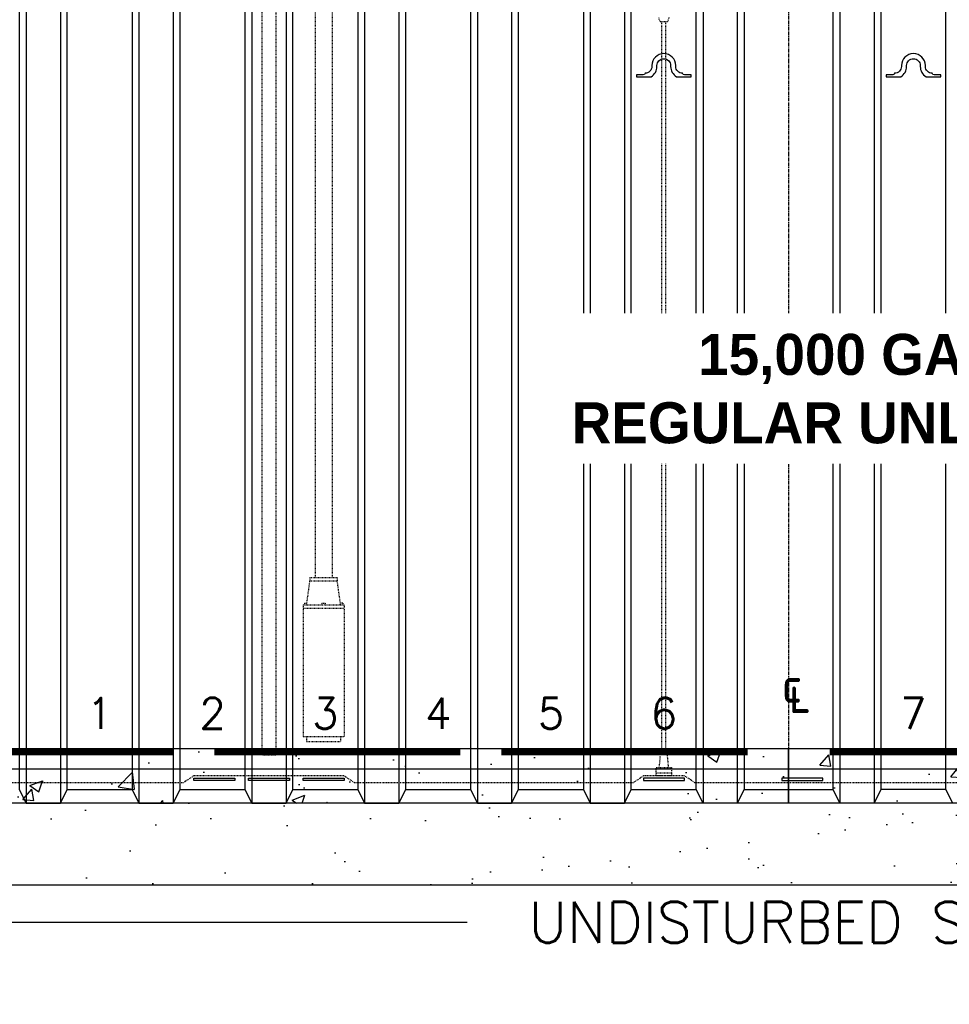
# Model space of a CAD drawing. Extents: x -169 to 6736, y -208 to 3022.
# Tile 101 of 256: x 1534 to 1670, y 198 to 342. Entities that reach past the tile are written whole.
import ezdxf
from ezdxf.enums import TextEntityAlignment as Align

# ---------------------------------------------------------------- set-up
doc = ezdxf.new("R2010")
doc.units = 0
doc.header["$MEASUREMENT"] = 0
doc.header["$PDSIZE"] = 1
for name, pattern in [('CENTER1', [0.6625, 0.5, -0.075, 0.0125, -0.075]), ('HIDDEN3', [0.1875, 0.125, -0.0625]), ('HIDDEN5', [0.05, 0.025, -0.025])]:
    doc.linetypes.add(name, pattern=pattern)
doc.layers.get('DEFPOINTS').update_dxf_attribs({"linetype": 'CONTINUOUS'})
for name, color, linetype in [('CENTERLINE', 3, 'CENTER1'), ('CONCRETE-HATCH', 2, 'CONTINUOUS'), ('DIM', 3, 'CONTINUOUS'), ('GALV-2-PIPE', 3, 'CONTINUOUS'), ('PEAGRAVEL-HATCH', 3, 'CONTINUOUS'), ('PROBE', 2, 'CONTINUOUS'), ('SUB-PUMP', 4, 'CONTINUOUS'), ('TANK-ANCHOR', 4, 'CONTINUOUS'), ('TANK-DESCRIPTION', 3, 'CONTINUOUS'), ('TANK-HOLE', 5, 'CONTINUOUS'), ('TANK-UST', 5, 'CONTINUOUS'), ('TANK-UST-RIB', 7, 'CONTINUOUS'), ('TANK-UST-RIB-NO.', 7, 'CONTINUOUS'), ('TEXT', 3, 'CONTINUOUS')]:
    doc.layers.add(name, color=color, linetype=linetype)
doc.styles.add('BOLD', font='bold', dxfattribs={"height": 7.2})
doc.styles.add('SIMPLEX', font='simplex')
doc.dimstyles.new('DIM64', dxfattribs={"dimscale": 64, "dimtxt": 0.09375, "dimasz": 0.09375, "dimexe": 0.0625, "dimexo": 0.0625, "dimgap": 0.046875, "dimtad": 1, "dimdec": 4, "dimzin": 3, "dimdsep": 46, "dimlunit": 4, "dimtxsty": 'SIMPLEX', "dimcen": 0, "dimclrd": 256, "dimclre": 256, "dimclrt": 256, "dimadec": 0, "dimazin": 0, "dimtfac": 1, "dimtdec": 4, "dimtmove": 0, "dimatfit": 3, "dimfxl": 1, "dimfrac": 2, "dimtolj": 1, "dimtzin": 0, "dimarcsym": 0})

# ---------------------------------------------------------------- blocks, each defined once
blk = doc.blocks.new('*D15')
at = {"layer": 'DEFPOINTS', "color": 0, "transparency": 16777216}
for p in [(1471.4, 290.52), (1821.9, 290.52), (1471.4, 155.02)]:
    blk.add_point(p, dxfattribs=at)
at = {"layer": 'DIM', "lineweight": -2, "transparency": 16777216}
for p, q in [((1471.4, 286.52), (1471.4, 151.02)), ((1821.9, 286.52), (1821.9, 151.02)), ((1815.9, 155.02), (1477.4, 155.02))]:
    blk.add_line(p, q, dxfattribs=at)
at = {"layer": 'DIM', "transparency": 16777216}
for points in [[(1477.4, 156.02), (1477.4, 154.02), (1471.4, 155.02)], [(1815.9, 156.02), (1815.9, 154.02), (1821.9, 155.02)]]:
    blk.add_solid(points, dxfattribs=at)
at = {"layer": 'DIM', "transparency": 16777216, "insert": (1646.65, 162.59), "char_height": 6, "attachment_point": 5, "style": 'SIMPLEX'}
blk.add_mtext('\\A1;29\'-2 1/2" (F.V. TANK LENGTH)', dxfattribs=at)
blk = doc.blocks.new('*D17')
at = {"layer": 'DEFPOINTS', "color": 0, "transparency": 16777216}
for p in [(1422.43, 414.29), (2052.15, 410.01), (1422.43, 136.52)]:
    blk.add_point(p, dxfattribs=at)
at = {"layer": 'DIM', "lineweight": -2, "transparency": 16777216}
for p, q in [((1422.43, 410.29), (1422.43, 132.52)), ((2052.15, 406.01), (2052.15, 132.52)), ((2046.15, 136.52), (1428.43, 136.52))]:
    blk.add_line(p, q, dxfattribs=at)
at = {"layer": 'DIM', "transparency": 16777216}
for points in [[(1428.43, 137.52), (1428.43, 135.52), (1422.43, 136.52)], [(2046.15, 137.52), (2046.15, 135.52), (2052.15, 136.52)]]:
    blk.add_solid(points, dxfattribs=at)
at = {"layer": 'DIM', "transparency": 16777216, "insert": (1737.29, 144.09), "char_height": 6, "attachment_point": 5, "style": 'SIMPLEX'}
blk.add_mtext('\\A1;52\'-5 3/4" (F.V. TANK SLAB)', dxfattribs=at)

msp = doc.modelspace()

# ---------------------------------------------------------------- hatches: boundary and pattern name
at = {"layer": 'CONCRETE-HATCH', "linetype": 'Continuous'}
h = msp.add_hatch(dxfattribs=at)
h.set_pattern_fill('AR-CONC', color=256, scale=2.67, style=0)
h.set_pattern_definition([(50, (1216.384, -1008.733), (19.15085, -1.67548), [2.0025, -22.0275]), (355, (1216.384, -1008.733), (-3.70466, 20.08353), [1.602, -17.622]), (100.4514, (1217.98, -1008.873), (15.4462, 18.40804), [1.70186, -18.7205]), (46.1842, (1216.384, -1003.393), (28.49534, -4.41936), [3.00375, -33.04125]), (96.6356, (1218.76, -1003.76), (24.9555, 26.00895), [2.5528, -28.08074]), (351.1842, (1216.384, -1003.393), (24.9555, 26.00897), [2.403, -26.433]), (21, (1219.054, -1004.728), (15.93742, -10.74992), [2.0025, -22.0275]), (326, (1219.054, -1004.728), (6.49652, 19.3615), [1.602, -17.622]), (71.4514, (1220.383, -1005.624), (22.43394, 8.61156), [1.70186, -18.7205]), (37.5, (1216.3845, -1008.733), (0.324668, 8.888266), [0, -17.4084, 0, -17.889, 0, -17.68875]), (7.5, (1216.384, -1008.733), (7.02396, 10.53079), [0, -10.1994, 0, -17.0079, 0, -6.74175]), (327.5, (1210.4304, -1008.733), (14.25306, -0.602215), [0, -6.675, 0, -20.826, 0, -27.6345]), (317.5, (1207.76, -1008.733), (15.57107, 2.6728), [0, -8.6775, 0, -13.8306, 0, -19.6245])])
h.paths.add_polyline_path([(1646.64769, 227.51592), (1472.64769, 227.51592), (1472.64769, 235.51592), (1646.64769, 235.51592)])
h = msp.add_hatch(dxfattribs=at)
h.set_pattern_fill('AR-CONC', color=256, scale=2.67, style=0)
h.set_pattern_definition([(50, (1390.384, -1008.733), (19.15085, -1.67548), [2.0025, -22.0275]), (355, (1390.384, -1008.733), (-3.70466, 20.08353), [1.602, -17.622]), (100.4514, (1391.98, -1008.873), (15.4462, 18.40804), [1.70186, -18.7205]), (46.1842, (1390.384, -1003.393), (28.49534, -4.41936), [3.00375, -33.04125]), (96.6356, (1392.76, -1003.76), (24.9555, 26.00895), [2.5528, -28.08074]), (351.1842, (1390.384, -1003.393), (24.9555, 26.00897), [2.403, -26.433]), (21, (1393.054, -1004.728), (15.93742, -10.74992), [2.0025, -22.0275]), (326, (1393.054, -1004.728), (6.49652, 19.3615), [1.602, -17.622]), (71.4514, (1394.383, -1005.624), (22.43394, 8.61156), [1.70186, -18.7205]), (37.5, (1390.3845, -1008.733), (0.324668, 8.888266), [0, -17.4084, 0, -17.889, 0, -17.68875]), (7.5, (1390.384, -1008.733), (7.02396, 10.53079), [0, -10.1994, 0, -17.0079, 0, -6.74175]), (327.5, (1384.4304, -1008.733), (14.25306, -0.602215), [0, -6.675, 0, -20.826, 0, -27.6345]), (317.5, (1381.76, -1008.733), (15.57107, 2.6728), [0, -8.6775, 0, -13.8306, 0, -19.6245])])
h.paths.add_polyline_path([(1820.64769, 227.51592), (1646.64769, 227.51592), (1646.64769, 235.51592), (1820.64769, 235.51592)])
at = {"layer": 'PEAGRAVEL-HATCH'}
h = msp.add_hatch(dxfattribs=at)
h.set_pattern_fill('AR-SAND', color=256, scale=7.5, style=0)
h.set_pattern_definition([(37.5, (1310.211, 203.502), (-0.47245, 14.4512), [0, -11.4, 0, -12.75, 0, -12.1875]), (7.5, (1310.21, 203.502), (13.2733, 21.1661), [0, -6.15, 0, -10.275, 0, -3.9375]), (327.5, (1300.986, 203.502), (23.35606, 0.04244), [0, -3.75, 0, -13.5, 0, -17.625]), (317.5, (1300.986, 203.502), (22.546, 6.5826), [0, -1.875, 0, -8.85, 0, -10.125])])
edge = h.paths.add_edge_path()
edge.add_line((1466.06272, 290.48988), (1391.70735, 281.17966))
edge.add_line((1391.70735, 281.17966), (1396.43151, 271.70069))
edge.add_line((1396.43151, 271.70069), (1400.91546, 264.13273))
edge.add_line((1400.91546, 264.13273), (1402.31976, 261.03771))
edge.add_line((1402.31976, 261.03771), (1405.783, 253.9815))
edge.add_line((1405.783, 253.9815), (1410.62912, 244.89756))
edge.add_line((1410.62912, 244.89756), (1412.99036, 240.95446))
edge.add_line((1412.99036, 240.95446), (1415.3516, 237.01136))
edge.add_line((1415.3516, 237.01136), (1418.74964, 232.26364))
edge.add_line((1418.74964, 232.26364), (1422.14769, 227.51592))
edge.add_line((1422.14769, 227.51592), (1428.0267, 218.45484))
edge.add_line((1428.0267, 218.45484), (1435.09383, 210.69221))
edge.add_line((1435.09383, 210.69221), (1439.92226, 205.86379))
edge.add_line((1439.92226, 205.86379), (1445.52046, 203.528))
edge.add_line((1445.52046, 203.528), (1454.00169, 203.53071))
edge.add_line((1454.00169, 203.53071), (1459.68549, 203.50196))
edge.add_line((1459.68549, 203.50196), (1468.37311, 205.86379))
edge.add_arc((1461.57356, 235.35168), 30.26168, 251.3527872, 282.9847505, ccw=False)
edge.add_line((1451.89769, 206.67857), (1465.50022, 206.65253))
edge.add_line((1465.50022, 206.65253), (1466.06272, 206.65253))
edge.add_line((1466.06272, 206.65253), (1466.06272, 290.48988))
edge = h.paths.add_edge_path()
edge.add_line((1472.31272, 290.48988), (1470.56272, 290.48988))
edge.add_line((1470.56272, 290.48988), (1470.56272, 206.65253))
edge.add_line((1470.56272, 206.65253), (1471.12522, 206.65253))
edge.add_line((1471.12522, 206.65253), (1469.15916, 206.64984))
edge.add_arc((1469.73092, 205.29203), 1.47328, -202.8355314, 112.8354945, ccw=False)
edge.add_line((1468.37311, 205.86379), (1473.20154, 210.69221))
edge.add_line((1473.20154, 210.69221), (1478.02997, 215.52064))
edge.add_line((1478.02997, 215.52064), (1492.195, 215.4946))
edge.add_line((1492.195, 215.4946), (1538.56272, 215.49459))
edge.add_line((1538.56272, 215.49459), (1538.56272, 227.48988))
edge.add_line((1538.56272, 227.48988), (1536.06272, 227.48988))
edge.add_line((1536.06272, 227.48988), (1481.06272, 227.48988))
edge.add_line((1481.06272, 227.48988), (1481.06272, 235.48988))
edge.add_line((1481.06272, 235.48988), (1506.84379, 235.48988))
edge.add_arc((1533.37938, 290.48988), 61.06667, 180, 244.2443006, ccw=False)
h = msp.add_hatch(dxfattribs=at)
h.set_pattern_fill('AR-SAND', color=256, scale=7.5, style=0)
h.set_pattern_definition([(37.5, (1446.09, 215.52), (-0.47245, 14.4512), [0, -11.4, 0, -12.75, 0, -12.1875]), (7.5, (1446.09, 215.52), (13.2733, 21.1661), [0, -6.15, 0, -10.275, 0, -3.9375]), (327.5, (1436.865, 215.52), (23.35606, 0.04244), [0, -3.75, 0, -13.5, 0, -17.625]), (317.5, (1436.865, 215.52), (22.546, 6.5826), [0, -1.875, 0, -8.85, 0, -10.125])])
h.paths.add_polyline_path([(1620.14769, 227.51592), (1537.64769, 227.51592), (1537.64769, 215.52063), (1620.14769, 215.5206)])
h.paths.add_polyline_path([(1636.64769, 227.51592), (1620.14769, 227.51592), (1620.14769, 215.5206), (1636.64769, 215.52059)])
h.paths.add_polyline_path([(1656.64769, 227.51592), (1646.64769, 227.51592), (1636.64769, 227.51592), (1636.64769, 215.52059), (1656.64769, 215.52059)])
h.paths.add_polyline_path([(1755.64769, 227.51592), (1656.64769, 227.51592), (1656.64769, 215.52059), (1755.64769, 215.52055)])

# ---------------------------------------------------------------- linework, layer by layer
at = {"layer": 'CENTERLINE'}
msp.add_line((1646.64769, 351.51592), (1646.64769, 229.51592), dxfattribs=at)
at = {"layer": 'GALV-2-PIPE', "color": 1, "linetype": 'HIDDEN5'}
msp.add_lwpolyline([(1571.65387, 234.51592), (1569.65387, 234.51592), (1569.65387, 358.24325), (1571.65387, 358.24325), (1571.65387, 234.51592)], dxfattribs=at)
at = {"layer": 'PROBE', "color": 1, "linetype": 'HIDDEN5'}
for p, q in [((1628.11644, 235.47631), (1628.11644, 341.8063)), ((1628.67894, 235.47631), (1628.67894, 341.8063)), ((1627.27269, 231.95365), (1629.52269, 231.95365))]:
    msp.add_line(p, q, dxfattribs=at)
at = {"layer": 'PROBE', "color": 1, "linetype": 'HIDDEN5', "flags": 128}
msp.add_lwpolyline([(1629.14318, 342.40479), (1628.94197, 341.8063), (1627.85341, 341.8063), (1627.65219, 342.40479)], dxfattribs=at)
at = {"layer": 'PROBE', "color": 1, "linetype": 'HIDDEN5'}
msp.add_lwpolyline([(1627.74099, 232.72488), (1627.99443, 235.47631), (1628.80094, 235.47631), (1629.05439, 232.72488)], dxfattribs=at)
msp.add_lwpolyline([(1627.27269, 231.51592), (1627.27269, 232.72488), (1629.52269, 232.72488), (1629.52269, 231.51592)], close=True, dxfattribs=at)
at = {"layer": 'SUB-PUMP', "color": 1, "linetype": 'HIDDEN5'}
for p, q in [((1577.3977, 381.88816), (1577.3977, 260.51592)), ((1579.8977, 381.88816), (1579.8977, 260.51592)), ((1576.15618, 256.51592), (1576.64769, 260.01592)), ((1576.64769, 260.51592), (1576.64769, 260.01592)), ((1576.64769, 260.51592), (1580.64769, 260.51592)), ((1576.64769, 260.01592), (1580.64769, 260.01592)), ((1580.64769, 260.51592), (1580.64769, 260.01592)), ((1581.13919, 256.51592), (1580.64769, 260.01592)), ((1575.65618, 256.51592), (1581.63919, 256.51592)), ((1575.65618, 256.51592), (1575.65618, 237.26592)), ((1575.83909, 256.76592), (1576.17684, 256.76592)), ((1575.83909, 256.76592), (1575.83909, 256.51592)), ((1578.39769, 256.76592), (1578.89769, 256.76592)), ((1578.39769, 256.76592), (1578.39769, 256.51592)), ((1578.89769, 256.76592), (1578.89769, 256.51592)), ((1581.45628, 256.76592), (1581.11854, 256.76592)), ((1581.45628, 256.76592), (1581.45628, 256.51592)), ((1581.63919, 256.51592), (1581.63919, 237.26592)), ((1575.65618, 256.01592), (1581.63919, 256.01592)), ((1575.65618, 237.26592), (1581.63919, 237.26592)), ((1576.15618, 237.26592), (1576.15618, 236.51592)), ((1576.15618, 236.51592), (1581.13919, 236.51592)), ((1581.13919, 237.26592), (1581.13919, 236.51592))]:
    msp.add_line(p, q, dxfattribs=at)
at = {"layer": 'TANK-ANCHOR', "color": 1}
for p, q in [((1646.64769, 232.51592), (1459.39769, 232.51592)), ((1833.89769, 232.51592), (1646.64769, 232.51592))]:
    msp.add_line(p, q, dxfattribs=at)
at = {"layer": 'TANK-ANCHOR'}
for points in [[(1646.64769, 227.51592), (1459.39769, 227.51592), (1459.39769, 235.51592), (1646.64769, 235.51592)], [(1833.89769, 227.51592), (1646.64769, 227.51592), (1646.64769, 235.51592), (1833.89769, 235.51592)]]:
    msp.add_lwpolyline(points, close=True, dxfattribs=at)
at = {"layer": 'TANK-ANCHOR', "color": 3, "const_width": 1}
for points in [[(1520.64769, 235.01592), (1556.64769, 235.01592)], [(1562.64769, 235.01592), (1598.64769, 235.01592)], [(1604.64769, 235.01592), (1640.64769, 235.01592)], [(1652.64769, 235.01592), (1688.64769, 235.01592)]]:
    msp.add_lwpolyline(points, dxfattribs=at)
at = {"layer": 'TANK-HOLE', "linetype": 'Continuous'}
for points in [[(1636.64769, 215.52064), (1478.02997, 215.52064), (1468.37311, 205.86379), (1462.77492, 203.528), (1445.52046, 203.528), (1439.92226, 205.86379), (1430.26541, 215.52064), (1425.788, 221.38903), (1422.14769, 227.51592)], [(2040.88718, 215.52046), (1636.64769, 215.52059)]]:
    msp.add_lwpolyline(points, dxfattribs=at)
at = {"layer": 'TANK-UST'}
for p, q in [((1541.14769, 229.51592), (1550.64769, 229.51592)), ((1557.64769, 229.51592), (1567.14769, 229.51592)), ((1574.14769, 229.51592), (1583.64769, 229.51592)), ((1590.64769, 229.51592), (1600.14769, 229.51592)), ((1607.14769, 229.51592), (1616.64769, 229.51592)), ((1623.64769, 229.51592), (1633.14769, 229.51592)), ((1640.14769, 229.51592), (1653.14769, 229.51592)), ((1669.64769, 229.51592), (1660.14769, 229.51592))]:
    msp.add_line(p, q, dxfattribs=at)
at = {"layer": 'TANK-UST', "color": 2, "linetype": 'HIDDEN3'}
msp.add_lwpolyline([(1677.1452, 230.51592), (1632.93813, 230.51592), (1631.43813, 231.51592), (1625.43813, 231.51592), (1623.93813, 230.51592), (1583.14769, 230.51592), (1581.64769, 231.51592), (1559.64769, 231.51592), (1558.14769, 230.51592), (1534.12834, 230.51592), (1529.63514, 230.51592, -0.9539575), (1529.63514, 350.51592), (1534.12834, 350.51592), (1759.12834, 350.51592)], format="xyb", dxfattribs=at)
at = {"layer": 'TANK-UST', "color": 7, "linetype": 'Continuous'}
for points in [[(1629.39767, 335.26719, 0.262728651), (1630.24626, 333.76592), (1632.39769, 333.76592), (1632.39769, 334.0172), (1631.42269, 334.0172, -0.38779477), (1631.14883, 334.26721), (1631.1477, 334.26721, -0.424227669), (1630.14774, 335.26722), (1630.14769, 335.39221, 0.4142124), (1628.39769, 337.14219, 0.41421356), (1626.6477, 335.39221), (1626.64765, 335.26722, -0.41421477), (1625.64769, 334.26723, -0.384851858), (1625.3727, 334.0172), (1624.3977, 334.0172), (1624.3977, 333.76592), (1626.54911, 333.76592, 0.262718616), (1627.3977, 335.26719), (1627.39768, 335.39221, -0.41421534), (1628.39771, 336.39222, -0.429663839), (1629.39772, 335.39221)], [(1665.89767, 335.26719, 0.262728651), (1666.74626, 333.76592), (1668.89769, 333.76592), (1668.89769, 334.0172), (1667.92269, 334.0172, -0.38779477), (1667.64883, 334.26721), (1667.6477, 334.26721, -0.424227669), (1666.64774, 335.26722), (1666.64769, 335.39221, 0.4142124), (1664.89769, 337.14219, 0.41421356), (1663.1477, 335.39221), (1663.14765, 335.26722, -0.41421477), (1662.14769, 334.26723, -0.384851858), (1661.8727, 334.0172), (1660.8977, 334.0172), (1660.8977, 333.76592), (1663.04911, 333.76592, 0.262718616), (1663.8977, 335.26719), (1663.89768, 335.39221, -0.41421534), (1664.89771, 336.39222, -0.429663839), (1665.89772, 335.39221)]]:
    msp.add_lwpolyline(points, format="xyb", close=True, dxfattribs=at)
at = {"layer": 'TANK-UST', "color": 3}
for points in [[(1559.64769, 230.84925), (1559.64769, 231.18259), (1565.64769, 231.18259), (1565.64769, 230.84925)], [(1567.64769, 230.84925), (1567.64769, 231.18259), (1573.64769, 231.18259), (1573.64769, 230.84925)], [(1575.64769, 230.84925), (1575.64769, 231.18259), (1581.64769, 231.18259), (1581.64769, 230.84925)], [(1625.43813, 231.18259), (1625.43813, 230.84925), (1631.43813, 230.84925), (1631.43813, 231.18259)], [(1651.6452, 230.84925), (1651.6452, 231.18259), (1645.6452, 231.18259), (1645.6452, 230.84925)]]:
    msp.add_lwpolyline(points, close=True, dxfattribs=at)
at = {"layer": 'TANK-UST-RIB', "color": 7}
for p, q in [((1535.14769, 353.51592), (1535.14769, 227.51592)), ((1540.14769, 353.51592), (1540.14769, 227.51592)), ((1551.64769, 353.51592), (1551.64769, 227.51592)), ((1556.64769, 353.51592), (1556.64769, 227.51592)), ((1584.64769, 353.51592), (1584.64769, 227.51592)), ((1589.64769, 353.51592), (1589.64769, 227.51592)), ((1601.14769, 353.51592), (1601.14769, 227.51592)), ((1606.14769, 353.51592), (1606.14769, 227.51592)), ((1617.64769, 353.51592), (1617.64769, 227.51592)), ((1622.64769, 353.51592), (1622.64769, 227.51592)), ((1634.14769, 353.51592), (1634.14769, 227.51592)), ((1639.14769, 353.51592), (1639.14769, 227.51592)), ((1654.14769, 353.51592), (1654.14769, 227.51592)), ((1659.14769, 353.51592), (1659.14769, 227.51592)), ((1568.14769, 351.41114), (1568.14769, 227.51592)), ((1573.14769, 351.41114), (1573.14769, 227.51592))]:
    msp.add_line(p, q, dxfattribs=at)
at = {"layer": 'TANK-UST-RIB', "color": 5}
for p, q in [((1633.14769, 229.51592), (1633.14769, 351.51592)), ((1640.14769, 351.51592), (1640.14769, 229.51592)), ((1634.14769, 227.51592), (1633.14769, 229.51592)), ((1640.14769, 229.51592), (1639.14769, 227.51592)), ((1639.14769, 227.51592), (1634.14769, 227.51592))]:
    msp.add_line(p, q, dxfattribs=at)
for points in [[(1535.14769, 227.51592), (1540.14769, 227.51592), (1541.14769, 229.51592), (1541.14769, 351.51592), (1540.14769, 353.51592), (1535.14769, 353.51592), (1534.14769, 351.51592), (1534.14769, 229.51592)], [(1551.64769, 227.51592), (1556.64769, 227.51592), (1557.64769, 229.51592), (1557.64769, 351.51592), (1556.64769, 353.51592), (1551.64769, 353.51592), (1550.64769, 351.51592), (1550.64769, 229.51592)], [(1584.64769, 227.51592), (1589.64769, 227.51592), (1590.64769, 229.51592), (1590.64769, 351.51592), (1589.64769, 353.51592), (1584.64769, 353.51592), (1583.64769, 351.51592), (1583.64769, 229.51592)], [(1601.14769, 227.51592), (1606.14769, 227.51592), (1607.14769, 229.51592), (1607.14769, 351.51592), (1606.14769, 353.51592), (1601.14769, 353.51592), (1600.14769, 351.51592), (1600.14769, 229.51592)], [(1617.64769, 227.51592), (1622.64769, 227.51592), (1623.64769, 229.51592), (1623.64769, 351.51592), (1622.64769, 353.51592), (1617.64769, 353.51592), (1616.64769, 351.51592), (1616.64769, 229.51592)], [(1659.14769, 227.51592), (1654.14769, 227.51592), (1653.14769, 229.51592), (1653.14769, 351.51592), (1654.14769, 353.51592), (1659.14769, 353.51592), (1660.14769, 351.51592), (1660.14769, 229.51592)], [(1675.64769, 227.51592), (1670.64769, 227.51592), (1669.64769, 229.51592), (1669.64769, 351.51592), (1670.64769, 353.51592), (1675.64769, 353.51592), (1676.64769, 351.51592), (1676.64769, 229.51592)], [(1568.14769, 227.51592), (1573.14769, 227.51592), (1574.14769, 229.51592), (1574.14769, 349.72364), (1573.14769, 351.41114), (1568.14769, 351.41114), (1567.14769, 349.72364), (1567.14769, 229.51592)]]:
    msp.add_lwpolyline(points, close=True, dxfattribs=at)

# ---------------------------------------------------------------- texts
at = {"layer": 'DIM', "insert": (1647.21589, 247.29045), "char_height": 6, "width": 112.2857143, "attachment_point": 2, "style": 'SIMPLEX'}
msp.add_mtext('℄', dxfattribs=at)
at = {"layer": 'TANK-UST-RIB-NO.', "style": 'SIMPLEX'}
for s, p in [('1', (1545.89769, 240.65587)), ('2', (1562.39769, 240.65587)), ('3', (1578.89769, 240.65587)), ('4', (1595.39769, 240.65587)), ('5', (1611.89769, 240.65587)), ('6', (1628.39769, 240.65587)), ('7', (1664.89769, 240.65587))]:
    msp.add_text(s, height=4.5, dxfattribs=at).set_placement(p, align=Align.MIDDLE)
at = {"layer": 'TEXT', "style": 'SIMPLEX'}
msp.add_text('UNDISTURBED SOIL', height=6, dxfattribs=at).set_placement((1646.64769, 210.09924), align=Align.MIDDLE_CENTER)

# ---------------------------------------------------------------- dimensions: what is measured, and where the dimension line sits
at = {"layer": 'DIM'}
for base, p1, p2, angle, text, picture, middle in [((1422.42894, 136.51592), (2052.15406, 410.00736), (1422.42894, 414.28861), 180, '<> (F.V. TANK SLAB)', '*D17', (1737.2915, 144.08735)), ((1471.39769, 155.01592), (1821.89769, 290.51592), (1471.39769, 290.51592), 0, '<> (F.V. TANK LENGTH)', '*D15', (1646.64769, 162.58735))]:
    dim = msp.add_linear_dim(base=base, p1=p1, p2=p2, angle=angle, text=text, dimstyle='DIM64', dxfattribs=at)
    dim.commit()
    dim.dimension.update_dxf_attribs({"geometry": picture, "text_midpoint": middle})

# ---------------------------------------------------------------- leaders
at = {"layer": 'TEXT'}
msp.add_leader([(1521.24694, 210.12663), (1599.65486, 210.12663)], dimstyle='DIM64', override={"dimgap": 0.0625, "dimtad": 0}, dxfattribs=at)

# ---------------------------------------------------------------- next in the draw order: texts
at = {"layer": 'TANK-DESCRIPTION', "insert": (1614.91855, 296.15507), "char_height": 6, "width": 95.9997625, "attachment_point": 1, "style": 'BOLD', "bg_fill": 3, "box_fill_scale": 1.5, "bg_fill_color": 256, "bg_fill_transparency": 0}
msp.add_mtext('\\pi16.27074; 15,000 GALLON \\P\\pi0.00539;REGULAR UNLEADED #1', dxfattribs=at)

doc.saveas('drawing.dxf')
